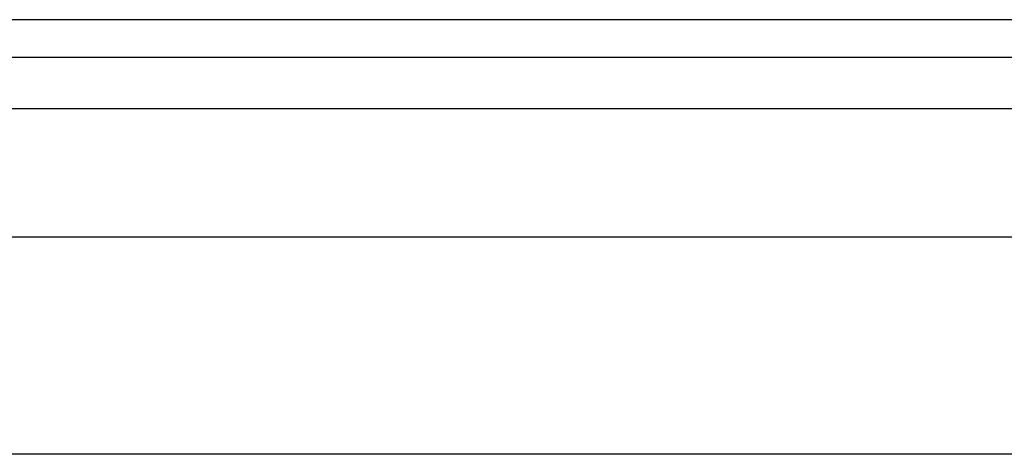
# Model space of a CAD drawing. Header units: inches. Extents: x 5 to 161, y 9 to 87.
# Tile 123 of 195: x 6.386 to 8.17, y 61.889 to 62.676. Entities that reach past the tile are written whole.
import ezdxf

# ---------------------------------------------------------------- set-up
doc = ezdxf.new("R2010")
doc.units = ezdxf.units.IN
doc.header["$MEASUREMENT"] = 0
doc.layers.add('Visible Edges(ANSI)', color=7, linetype='Continuous', lineweight=25)
doc.layers.add('Visible Tangent Edges(ANSI)', color=7, linetype='Continuous', lineweight=25)

msp = doc.modelspace()

# ---------------------------------------------------------------- linework, layer by layer
at = {"layer": 'Visible Edges(ANSI)'}
for p, q in [((34.4775, 62.6761), (4.8815, 62.6761)), ((4.8815, 62.6081), (34.4775, 62.6081)), ((5.5972, 62.2824), (33.7414, 62.2824)), ((33.7414, 61.8887), (5.5972, 61.8887))]:
    msp.add_line(p, q, dxfattribs=at)
at = {"layer": 'Visible Tangent Edges(ANSI)'}
msp.add_line((4.8815, 62.5151), (34.4775, 62.5151), dxfattribs=at)

doc.saveas('drawing.dxf')
